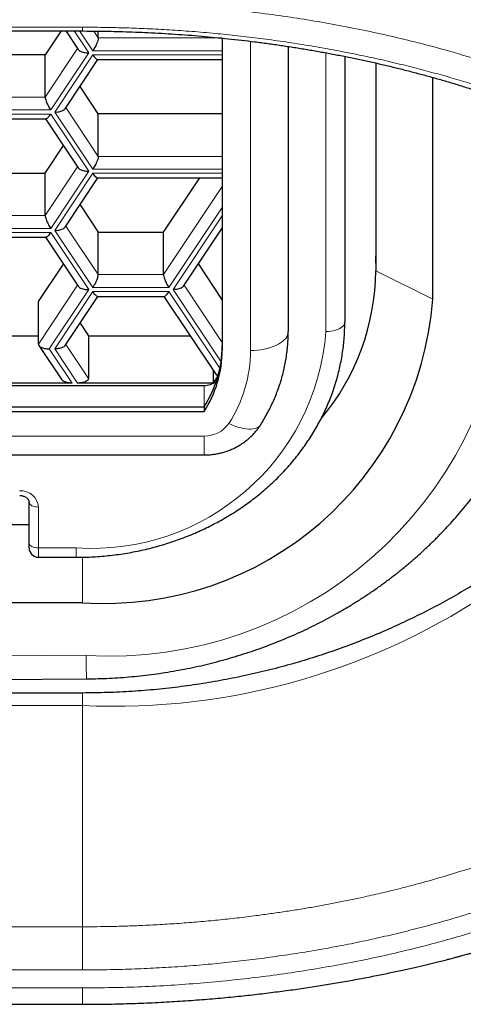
# Model space of a CAD drawing. Header units: millimetres. Extents: x 8 to 754, y 12 to 417.
# Tile 43 of 69: x 399.32 to 404.03, y 329 to 339.45. Entities that reach past the tile are written whole.
import ezdxf

# ---------------------------------------------------------------- set-up
doc = ezdxf.new("R2010")
doc.units = ezdxf.units.MM

msp = doc.modelspace()

# ---------------------------------------------------------------- linework, layer by layer
at = {"color": 252, "linetype": 'Continuous', "lineweight": 0}
for p, q in [((365.99, 339.368), (399.99, 339.368)), ((399.902, 339.328), (400.057, 339.096)), ((400.1, 339.118), (399.96, 339.328)), ((400.109, 339.327), (400.158, 339.254)), ((400.158, 339.254), (401.474, 339.254)), ((401.774, 339.219), (401.774, 335.94)), ((399.595, 338.626), (399.939, 339.142)), ((400.057, 339.096), (399.653, 338.49)), ((399.696, 338.468), (400.1, 339.074)), ((401.474, 339.118), (400.1, 339.118)), ((400.1, 339.074), (401.474, 339.074)), ((402.574, 336.14), (402.574, 339.097)), ((398.902, 338.626), (399.595, 338.626)), ((399.653, 338.49), (398.844, 338.49)), ((398.844, 338.446), (399.653, 338.446)), ((399.653, 338.446), (400.057, 337.84)), ((400.1, 337.862), (399.696, 338.468)), ((399.814, 338.515), (400.158, 337.998)), ((400.158, 337.998), (401.474, 337.998)), ((399.595, 337.371), (399.939, 337.887)), ((400.057, 337.84), (399.653, 337.234)), ((399.696, 337.212), (400.1, 337.819)), ((401.474, 337.862), (400.1, 337.862)), ((400.1, 337.819), (401.474, 337.819)), ((400.851, 336.743), (401.474, 337.678)), ((401.474, 337.454), (400.908, 336.606)), ((398.902, 337.371), (399.595, 337.371)), ((400.952, 336.584), (401.474, 337.368)), ((399.653, 337.234), (398.844, 337.234)), ((398.844, 337.191), (399.653, 337.191)), ((399.653, 337.191), (400.057, 336.584)), ((400.1, 336.606), (399.696, 337.212)), ((399.814, 337.259), (400.158, 336.743)), ((403.103, 336.784), (403.101, 336.94)), ((403.103, 336.784), (403.709, 336.484)), ((400.158, 336.743), (400.851, 336.743)), ((399.523, 336.007), (399.939, 336.631)), ((400.057, 336.584), (399.638, 335.957)), ((399.696, 335.957), (400.1, 336.563)), ((400.908, 336.606), (400.1, 336.606)), ((400.1, 336.563), (400.908, 336.563)), ((400.908, 336.563), (401.449, 335.751)), ((401.461, 335.82), (400.952, 336.584)), ((401.07, 336.631), (401.474, 336.024)), ((399.638, 335.957), (399.881, 335.593)), ((399.938, 335.593), (399.696, 335.957)), ((399.814, 336.003), (400.054, 335.643)), ((401.28, 335.567), (401.28, 335.34)), ((364.567, 335.03), (401.28, 335.03)), ((401.28, 335.03), (401.28, 334.83)), ((399.524, 334.278), (399.524, 333.845)), ((399.524, 333.845), (399.924, 333.845)), ((399.524, 333.845), (399.524, 333.745)), ((399.924, 333.845), (399.924, 333.745)), ((399.99, 333.745), (399.99, 333.264)), ((382.99, 332.576), (400.029, 332.705)), ((399.99, 332.172), (365.99, 332.172)), ((399.99, 332.172), (399.99, 329.825)), ((365.99, 329.825), (399.99, 329.825)), ((399.99, 329.367), (399.99, 329.825)), ((399.99, 329.367), (365.99, 329.367)), ((399.99, 329.176), (365.99, 329.176))]:
    msp.add_line(p, q, dxfattribs=at)
at = {"color": 7, "linetype": 'Continuous', "lineweight": 30}
for p, q in [((365.99, 339.328), (399.99, 339.328)), ((399.763, 339.328), (399.595, 339.076)), ((399.815, 339.328), (399.946, 339.132)), ((400.158, 339.254), (400.158, 339.327)), ((401.474, 339.253), (401.474, 335.94)), ((402.174, 339.164), (402.174, 336.14)), ((399.595, 339.076), (398.902, 339.076)), ((399.595, 338.626), (399.595, 339.076)), ((402.774, 339.058), (402.774, 336.24)), ((399.807, 338.504), (400.154, 339.024)), ((400.15, 339.024), (401.474, 339.024)), ((403.103, 338.988), (403.103, 336.784)), ((403.709, 336.484), (403.709, 338.835)), ((400.158, 338.448), (399.964, 338.74)), ((400.158, 337.998), (400.158, 338.448)), ((401.474, 338.448), (400.158, 338.448)), ((398.894, 338.396), (399.603, 338.396)), ((399.599, 338.396), (399.946, 337.876)), ((399.595, 337.821), (399.789, 338.112)), ((398.902, 337.821), (399.595, 337.821)), ((399.595, 337.371), (399.595, 337.821)), ((399.807, 337.248), (400.154, 337.769)), ((400.15, 337.769), (401.474, 337.769)), ((400.851, 337.193), (401.235, 337.769)), ((399.964, 337.484), (400.158, 337.193)), ((400.158, 336.743), (400.158, 337.193)), ((400.158, 337.193), (400.851, 337.193)), ((400.851, 336.743), (400.851, 337.193)), ((401.063, 336.621), (401.474, 337.238)), ((398.894, 337.141), (399.603, 337.141)), ((399.599, 337.141), (399.946, 336.621)), ((399.523, 336.457), (399.789, 336.856)), ((401.22, 336.856), (401.474, 336.474)), ((399.523, 336.007), (399.523, 336.457)), ((399.807, 335.993), (400.154, 336.513)), ((400.15, 336.513), (400.859, 336.513)), ((400.855, 336.513), (401.411, 335.678)), ((399.964, 336.228), (400.054, 336.093)), ((398.974, 336.093), (399.523, 336.093)), ((400.054, 336.093), (400.054, 335.643)), ((400.054, 336.093), (401.135, 336.093)), ((399.527, 335.993), (399.77, 335.629)), ((401.377, 335.729), (401.377, 335.593)), ((364.567, 335.567), (401.28, 335.567)), ((399.881, 335.593), (398.616, 335.593)), ((401.377, 335.593), (399.938, 335.593)), ((364.567, 335.34), (401.28, 335.34)), ((401.28, 335.34), (401.28, 335.29)), ((364.567, 335.29), (401.28, 335.29)), ((364.567, 334.83), (401.28, 334.83)), ((399.424, 333.895), (399.424, 334.328)), ((399.424, 334.088), (391.024, 334.088)), ((399.424, 333.845), (399.424, 333.895)), ((399.524, 333.745), (399.924, 333.745)), ((365.99, 333.264), (399.99, 333.264)), ((382.99, 332.326), (400.033, 332.455)), ((399.99, 332.305), (365.99, 332.305))]:
    msp.add_line(p, q, dxfattribs=at)
at = {"color": 252, "linetype": 'Continuous', "lineweight": 0, "flags": 128}
for points in [[(399.99, 339.368), (399.99, 339.354), (399.99, 339.342), (399.99, 339.334), (399.99, 339.329), (399.99, 339.328)], [(402.774, 336.24), (402.772, 336.227), (402.767, 336.214), (402.759, 336.201), (402.747, 336.19), (402.733, 336.179), (402.715, 336.169), (402.696, 336.16), (402.674, 336.153), (402.65, 336.147), (402.626, 336.143), (402.6, 336.14), (402.574, 336.14)], [(401.774, 335.94), (401.811, 335.94), (401.847, 335.943), (401.883, 335.947), (401.918, 335.953), (401.952, 335.961), (401.985, 335.97), (402.015, 335.98), (402.043, 335.992), (402.07, 336.005), (402.093, 336.019), (402.114, 336.034), (402.132, 336.05), (402.147, 336.067), (402.159, 336.085), (402.167, 336.103), (402.172, 336.121), (402.174, 336.14)], [(401.543, 335.164), (401.575, 335.15), (401.607, 335.137), (401.639, 335.126), (401.669, 335.117), (401.699, 335.111), (401.727, 335.106), (401.754, 335.104), (401.779, 335.104), (401.802, 335.106), (401.822, 335.11), (401.841, 335.117), (401.856, 335.125), (401.869, 335.136), (401.88, 335.148), (401.88, 335.149)], [(399.424, 334.328), (399.426, 334.318), (399.432, 334.308), (399.441, 334.3), (399.453, 334.292), (399.468, 334.286), (399.486, 334.281), (399.504, 334.279), (399.524, 334.278)], [(399.424, 333.895), (399.426, 333.885), (399.432, 333.875), (399.441, 333.867), (399.453, 333.859), (399.468, 333.853), (399.486, 333.848), (399.504, 333.846), (399.524, 333.845)], [(399.99, 332.172), (399.99, 332.187), (399.99, 332.203), (399.99, 332.219), (399.99, 332.235), (399.99, 332.252), (399.99, 332.27), (399.99, 332.287), (399.99, 332.305)]]:
    msp.add_lwpolyline(points, dxfattribs=at)
at = {"color": 7, "linetype": 'Continuous', "lineweight": 30, "flags": 128}
msp.add_lwpolyline([(365.99, 329.003), (380.099, 329.003), (386.325, 329.003), (399.99, 329.003)], dxfattribs=at)
at = {"color": 252, "linetype": 'Continuous', "lineweight": 0}
for centre, radius, start, end in [((400.322, 339.34), 7.176, 267.3463, 341.5552), ((400.282, 336.917), 4.22, 266.5661, 355.7159), ((400.091, 336.329), 2.49, 266.1551, 355.6317), ((400.336, 335.946), 1.438, 327.0755, 359.7401), ((401.288, 335.34), 0.309, 268.6108, 325.5009), ((399.336, 334.263), 0.188, 4.4019, 93.8113), ((410.248, 332.734), 10.219, 180.1651, 181.5669)]:
    msp.add_arc(centre, radius, start, end, dxfattribs=at)
at = {"color": 7, "linetype": 'Continuous', "lineweight": 30}
for centre, radius, start, end in [((400.64, 336.805), 2.463, 319.9993, 359.5189), ((400.222, 336.752), 3.497, 266.1887, 355.5981), ((400.267, 335.996), 1.207, 327.1072, 359.7084), ((400.267, 335.946), 1.207, 327.1072, 359.7084), ((401.282, 335.785), 0.218, 269.4881, 305.8684), ((400.198, 336.455), 1.461, 323.8263, 327.4184), ((399.524, 333.845), 0.1, 180, 270)]:
    msp.add_arc(centre, radius, start, end, dxfattribs=at)
at = {"color": 252, "linetype": 'Continuous', "lineweight": 0}
for points, knots in [([(409.761, 334.729), (409.765, 334.826), (409.773, 335.061), (409.728, 335.431), (409.634, 335.836), (409.487, 336.236), (409.289, 336.63), (409.042, 337.015), (408.746, 337.39), (408.401, 337.755), (408.009, 338.105), (407.57, 338.441), (407.084, 338.759), (406.553, 339.058), (405.98, 339.335), (405.371, 339.585), (404.728, 339.81), (404.086, 339.996), (403.457, 340.147), (402.848, 340.267), (402.225, 340.364), (401.589, 340.437), (400.944, 340.488), (400.509, 340.5), (400.292, 340.507)], [0, 0, 0, 0, 0.035512, 0.085157, 0.134424, 0.183471, 0.232459, 0.281553, 0.330547, 0.379196, 0.427606, 0.475898, 0.524205, 0.572599, 0.620763, 0.668338, 0.715655, 0.763105, 0.802735, 0.842244, 0.881672, 0.921067, 0.960487, 1, 1, 1, 1]), ([(400.27, 339.632), (400.479, 339.625), (400.896, 339.613), (401.513, 339.563), (402.121, 339.49), (402.718, 339.391), (403.305, 339.268), (403.823, 339.134), (404.275, 338.999), (404.661, 338.869), (405.035, 338.729), (405.434, 338.562), (405.855, 338.363), (406.29, 338.128), (406.691, 337.88), (407.058, 337.623), (407.389, 337.359), (407.69, 337.085), (407.961, 336.8), (408.201, 336.505), (408.422, 336.183), (408.615, 335.837), (408.772, 335.467), (408.881, 335.093), (408.943, 334.715), (408.958, 334.303), (408.914, 333.859), (408.793, 333.39), (408.598, 332.928), (408.346, 332.503), (408.055, 332.116), (407.738, 331.768), (407.378, 331.437), (406.974, 331.121), (406.578, 330.856), (406.207, 330.637), (405.876, 330.459), (405.533, 330.292), (405.138, 330.12), (404.686, 329.945), (404.169, 329.773), (403.627, 329.62), (403.06, 329.487), (402.469, 329.376), (401.863, 329.287), (401.244, 329.224), (400.618, 329.183), (400.199, 329.178), (399.99, 329.176)], [0, 0, 0, 0, 0.020744, 0.041343, 0.061933, 0.08265, 0.103627, 0.124994, 0.140383, 0.155756, 0.171155, 0.186623, 0.207425, 0.228521, 0.250004, 0.270552, 0.291114, 0.311763, 0.332568, 0.3536, 0.374925, 0.399937, 0.424854, 0.449776, 0.474804, 0.500038, 0.531529, 0.562718, 0.5938, 0.624973, 0.650592, 0.675775, 0.700643, 0.72532, 0.749934, 0.766223, 0.782245, 0.798039, 0.813646, 0.834234, 0.854669, 0.875055, 0.895935, 0.916714, 0.937521, 0.958513, 0.979294, 1, 1, 1, 1]), ([(399.99, 339.368), (400.063, 339.368), (400.209, 339.367), (400.428, 339.362), (400.653, 339.354), (400.885, 339.342), (401.124, 339.326), (401.365, 339.306), (401.608, 339.281), (401.848, 339.253), (402.088, 339.221), (402.327, 339.184), (402.565, 339.144), (402.8, 339.1), (403.031, 339.052), (403.257, 339.002), (403.475, 338.948), (403.685, 338.893), (403.888, 338.837), (404.1, 338.773), (404.321, 338.703), (404.549, 338.624), (404.773, 338.542), (404.991, 338.456), (405.202, 338.368), (405.407, 338.276), (405.606, 338.182), (405.798, 338.085), (405.985, 337.985), (406.178, 337.875), (406.376, 337.756), (406.576, 337.626), (406.763, 337.495), (406.937, 337.366), (407.098, 337.236), (407.253, 337.104), (407.401, 336.968), (407.541, 336.829), (407.678, 336.684), (407.81, 336.531), (407.936, 336.371), (408.05, 336.211), (408.153, 336.052), (408.245, 335.893), (408.325, 335.738), (408.395, 335.584), (408.455, 335.434), (408.507, 335.283), (408.552, 335.13), (408.588, 334.975), (408.617, 334.815), (408.637, 334.65), (408.648, 334.479), (408.649, 334.317), (408.641, 334.165), (408.627, 334.022), (408.606, 333.877), (408.577, 333.732), (408.54, 333.586), (408.496, 333.441), (408.445, 333.296), (408.386, 333.151), (408.32, 333.008), (408.246, 332.865), (408.166, 332.725), (408.082, 332.592), (407.997, 332.467), (407.899, 332.334), (407.782, 332.188), (407.643, 332.029), (407.494, 331.872), (407.334, 331.718), (407.162, 331.565), (406.997, 331.429), (406.84, 331.309), (406.7, 331.207), (406.562, 331.112), (406.41, 331.012), (406.234, 330.903), (406.034, 330.786), (405.826, 330.672), (405.609, 330.562), (405.384, 330.455), (405.173, 330.361), (404.976, 330.279), (404.79, 330.205), (404.591, 330.131), (404.381, 330.057), (404.166, 329.987), (403.947, 329.919), (403.723, 329.855), (403.493, 329.794), (403.259, 329.737), (403.022, 329.683), (402.78, 329.633), (402.537, 329.588), (402.292, 329.547), (402.045, 329.51), (401.796, 329.477), (401.545, 329.448), (401.291, 329.423), (401.034, 329.403), (400.774, 329.387), (400.513, 329.376), (400.252, 329.369), (400.077, 329.368), (399.99, 329.367)], [0, 0, 0, 0, 0.007462, 0.014926, 0.022389, 0.030537, 0.038686, 0.047105, 0.055528, 0.063951, 0.07237, 0.080913, 0.089461, 0.098009, 0.106552, 0.114977, 0.123403, 0.131306, 0.13921, 0.147113, 0.156552, 0.165997, 0.175446, 0.184892, 0.194331, 0.203651, 0.212977, 0.222306, 0.231633, 0.240953, 0.252128, 0.263305, 0.274479, 0.284867, 0.295258, 0.305647, 0.316234, 0.326823, 0.33741, 0.349119, 0.36083, 0.372539, 0.383781, 0.395027, 0.406269, 0.416697, 0.427127, 0.437554, 0.448138, 0.458723, 0.469307, 0.480969, 0.492635, 0.504298, 0.513981, 0.523665, 0.533635, 0.543609, 0.553583, 0.563553, 0.573616, 0.583683, 0.593749, 0.603812, 0.613702, 0.623593, 0.632187, 0.640782, 0.652575, 0.664372, 0.676165, 0.688063, 0.699964, 0.711861, 0.720629, 0.729397, 0.737028, 0.744659, 0.75513, 0.765604, 0.776075, 0.786638, 0.797205, 0.807768, 0.815554, 0.82334, 0.832096, 0.840859, 0.849624, 0.858386, 0.867142, 0.876021, 0.884906, 0.893794, 0.902679, 0.911557, 0.920324, 0.929099, 0.937876, 0.946651, 0.955418, 0.964329, 0.973248, 0.98217, 0.991089, 1, 1, 1, 1]), ([(399.99, 329.825), (399.99, 329.825), (400.041, 329.825), (400.144, 329.826), (400.298, 329.828), (400.452, 329.832), (400.624, 329.839), (400.813, 329.848), (401.018, 329.861), (401.223, 329.877), (401.428, 329.896), (401.632, 329.918), (401.818, 329.941), (401.987, 329.964), (402.138, 329.986), (402.288, 330.009), (402.436, 330.034), (402.582, 330.061), (402.726, 330.089), (402.869, 330.118), (403.027, 330.152), (403.199, 330.191), (403.384, 330.237), (403.598, 330.293), (403.839, 330.362), (404.104, 330.444), (404.364, 330.531), (404.591, 330.615), (404.789, 330.692), (404.959, 330.761), (405.125, 330.833), (405.287, 330.907), (405.446, 330.984), (405.601, 331.062), (405.752, 331.142), (405.9, 331.224), (406.043, 331.308), (406.183, 331.394), (406.318, 331.482), (406.455, 331.574), (406.591, 331.672), (406.727, 331.774), (406.858, 331.879), (406.983, 331.985), (407.104, 332.094), (407.219, 332.203), (407.328, 332.314), (407.432, 332.427), (407.531, 332.541), (407.624, 332.656), (407.711, 332.772), (407.796, 332.894), (407.878, 333.022), (407.956, 333.155), (408.027, 333.289), (408.091, 333.424), (408.148, 333.56), (408.198, 333.697), (408.242, 333.835), (408.278, 333.973), (408.307, 334.112), (408.329, 334.252), (408.344, 334.391), (408.351, 334.523), (408.352, 334.646), (408.348, 334.76), (408.34, 334.874), (408.326, 334.988), (408.308, 335.102), (408.292, 335.183), (408.281, 335.227), (408.28, 335.233)], [0, 0, 0, 0, 0.000004, 0.009931, 0.019858, 0.029803, 0.039749, 0.053095, 0.066444, 0.07979, 0.093234, 0.106681, 0.120125, 0.130274, 0.140422, 0.150589, 0.160756, 0.170701, 0.180645, 0.190606, 0.200568, 0.213926, 0.227286, 0.240644, 0.260808, 0.280971, 0.301243, 0.321544, 0.335764, 0.349984, 0.364242, 0.378501, 0.39281, 0.40712, 0.421466, 0.435812, 0.450204, 0.464597, 0.479023, 0.493448, 0.509523, 0.525597, 0.541715, 0.557832, 0.574006, 0.59018, 0.606394, 0.622608, 0.638876, 0.655143, 0.671448, 0.687753, 0.705925, 0.724097, 0.742316, 0.760536, 0.778821, 0.797107, 0.815438, 0.833769, 0.852164, 0.870559, 0.889001, 0.907443, 0.922457, 0.937477, 0.952508, 0.96754, 0.982598, 0.997656, 1, 1, 1, 1]), ([(399.99, 329.005), (399.99, 329.005), (399.99, 329.006), (399.99, 329.038), (399.99, 329.092), (399.99, 329.148), (399.99, 329.176)], [0, 0, 0, 0, 0.2087981, 0.4830558, 0.7470084, 1, 1, 1, 1])]:
    msp.add_open_spline(points, degree=3, knots=knots, dxfattribs=at)
at = {"color": 7, "linetype": 'Continuous', "lineweight": 30}
for points, knots in [([(399.99, 339.328), (399.994, 339.328), (400.05, 339.328), (400.152, 339.327), (400.291, 339.325), (400.422, 339.322), (400.553, 339.317), (400.689, 339.312), (400.829, 339.304), (400.971, 339.295), (401.113, 339.285), (401.255, 339.274), (401.396, 339.261), (401.537, 339.246), (401.678, 339.231), (401.818, 339.214), (401.958, 339.195), (402.097, 339.176), (402.236, 339.154), (402.374, 339.132), (402.511, 339.108), (402.648, 339.083), (402.783, 339.057), (402.918, 339.029), (403.052, 339), (403.185, 338.97), (403.317, 338.938), (403.449, 338.905), (403.58, 338.87), (403.71, 338.835), (403.839, 338.798), (403.967, 338.76), (404.093, 338.72), (404.219, 338.68), (404.343, 338.638), (404.466, 338.595), (404.588, 338.55), (404.708, 338.505), (404.827, 338.458), (404.945, 338.41), (405.062, 338.361), (405.177, 338.31), (405.291, 338.259), (405.403, 338.206), (405.513, 338.152), (405.622, 338.097), (405.729, 338.041), (405.834, 337.985), (405.938, 337.926), (406.04, 337.867), (406.141, 337.806), (406.24, 337.745), (406.337, 337.683), (406.431, 337.62), (406.524, 337.556), (406.614, 337.491), (406.703, 337.425), (406.789, 337.359), (406.874, 337.291), (406.956, 337.223), (407.036, 337.154), (407.115, 337.084), (407.191, 337.012), (407.265, 336.941), (407.337, 336.868), (407.406, 336.795), (407.473, 336.721), (407.538, 336.647), (407.6, 336.572), (407.66, 336.496), (407.718, 336.419), (407.773, 336.342), (407.826, 336.265), (407.877, 336.186), (407.925, 336.106), (407.972, 336.025), (408.015, 335.945), (408.056, 335.864), (408.094, 335.783), (408.13, 335.702), (408.163, 335.62), (408.193, 335.538), (408.22, 335.456), (408.243, 335.383), (408.254, 335.338), (408.259, 335.32)], [0, 0, 0, 0, 0.000931, 0.013026, 0.023739, 0.033419, 0.043758, 0.054232, 0.065371, 0.076516, 0.087669, 0.098833, 0.110012, 0.121206, 0.132418, 0.143651, 0.154906, 0.166185, 0.17749, 0.188788, 0.200092, 0.21141, 0.222748, 0.234111, 0.245508, 0.25687, 0.268324, 0.27986, 0.291441, 0.303029, 0.314577, 0.326221, 0.3379, 0.349594, 0.361312, 0.373058, 0.384842, 0.396669, 0.408548, 0.420484, 0.432487, 0.444562, 0.456612, 0.468702, 0.480826, 0.49299, 0.505201, 0.517465, 0.529692, 0.542112, 0.554602, 0.567122, 0.579623, 0.592113, 0.60466, 0.617235, 0.629845, 0.642497, 0.6552, 0.66796, 0.680786, 0.693686, 0.706668, 0.719739, 0.732678, 0.745754, 0.758887, 0.772076, 0.78532, 0.798616, 0.811964, 0.825362, 0.838809, 0.852306, 0.866184, 0.879946, 0.893716, 0.907501, 0.921308, 0.935145, 0.94902, 0.962937, 0.976904, 0.990926, 1, 1, 1, 1]), ([(400.158, 339.254), (400.157, 339.249), (400.156, 339.238), (400.149, 339.213), (400.138, 339.186), (400.125, 339.16), (400.113, 339.137), (400.104, 339.124), (400.1, 339.118)], [0, 0, 0, 0, 0.1642462, 0.3454589, 0.5403508, 0.6978847, 0.852929, 1, 1, 1, 1]), ([(399.946, 339.132), (399.95, 339.127), (399.959, 339.118), (399.981, 339.107), (400.006, 339.1), (400.031, 339.097), (400.049, 339.096), (400.057, 339.096)], [0, 0, 0, 0, 0.215834, 0.449322, 0.638054, 0.823803, 1, 1, 1, 1]), ([(400.1, 339.074), (400.105, 339.067), (400.116, 339.051), (400.132, 339.034), (400.144, 339.025), (400.148, 339.025), (400.15, 339.025)], [0, 0, 0, 0, 0.27486, 0.565027, 0.853535, 1, 1, 1, 1]), ([(399.595, 338.626), (399.595, 338.621), (399.596, 338.61), (399.604, 338.585), (399.615, 338.558), (399.628, 338.532), (399.64, 338.509), (399.649, 338.496), (399.653, 338.49)], [0, 0, 0, 0, 0.164246, 0.345459, 0.540351, 0.697885, 0.852929, 1, 1, 1, 1]), ([(399.603, 338.397), (399.603, 338.397), (399.606, 338.395), (399.615, 338.402), (399.627, 338.413), (399.64, 338.428), (399.649, 338.44), (399.653, 338.446)], [0, 0, 0, 0, 0.0463715, 0.3303177, 0.5598355, 0.7857261, 1, 1, 1, 1]), ([(399.696, 338.468), (399.707, 338.468), (399.728, 338.469), (399.76, 338.475), (399.784, 338.485), (399.8, 338.495), (399.805, 338.502), (399.806, 338.504)], [0, 0, 0, 0, 0.22607, 0.46473, 0.702025, 0.879731, 1, 1, 1, 1]), ([(400.158, 337.998), (400.157, 337.993), (400.156, 337.982), (400.149, 337.957), (400.138, 337.93), (400.125, 337.904), (400.113, 337.882), (400.104, 337.868), (400.1, 337.862)], [0, 0, 0, 0, 0.1642462, 0.3454589, 0.5403508, 0.6978847, 0.852929, 1, 1, 1, 1]), ([(399.946, 337.876), (399.95, 337.872), (399.959, 337.862), (399.981, 337.852), (400.006, 337.845), (400.031, 337.841), (400.049, 337.84), (400.057, 337.84)], [0, 0, 0, 0, 0.215834, 0.449322, 0.638054, 0.823803, 1, 1, 1, 1]), ([(400.1, 337.819), (400.105, 337.811), (400.116, 337.795), (400.132, 337.778), (400.144, 337.769), (400.148, 337.769), (400.15, 337.769)], [0, 0, 0, 0, 0.27486, 0.565027, 0.853535, 1, 1, 1, 1]), ([(399.595, 337.371), (399.595, 337.365), (399.596, 337.354), (399.604, 337.329), (399.615, 337.302), (399.628, 337.276), (399.64, 337.254), (399.649, 337.24), (399.653, 337.234)], [0, 0, 0, 0, 0.164246, 0.345459, 0.540351, 0.697885, 0.852929, 1, 1, 1, 1]), ([(399.653, 337.191), (399.647, 337.183), (399.636, 337.167), (399.621, 337.151), (399.609, 337.141), (399.605, 337.141), (399.603, 337.141)], [0, 0, 0, 0, 0.27486, 0.565027, 0.853535, 1, 1, 1, 1]), ([(399.696, 337.212), (399.707, 337.213), (399.728, 337.213), (399.76, 337.22), (399.784, 337.229), (399.8, 337.239), (399.805, 337.246), (399.806, 337.249)], [0, 0, 0, 0, 0.22607, 0.46473, 0.702025, 0.879731, 1, 1, 1, 1]), ([(407.027, 337.161), (407.01, 337.099), (406.973, 336.97), (406.908, 336.774), (406.834, 336.575), (406.751, 336.376), (406.66, 336.178), (406.56, 335.98), (406.453, 335.786), (406.338, 335.595), (406.216, 335.409), (406.089, 335.228), (405.956, 335.052), (405.815, 334.881), (405.669, 334.713), (405.515, 334.548), (405.353, 334.387), (405.182, 334.228), (405.006, 334.075), (404.824, 333.927), (404.638, 333.786), (404.448, 333.652), (404.255, 333.524), (404.057, 333.402), (403.855, 333.286), (403.646, 333.175), (403.431, 333.069), (403.209, 332.968), (402.984, 332.874), (402.755, 332.787), (402.522, 332.706), (402.284, 332.632), (402.041, 332.565), (401.796, 332.506), (401.548, 332.454), (401.296, 332.409), (401.039, 332.371), (400.778, 332.342), (400.516, 332.321), (400.253, 332.308), (400.078, 332.306), (399.99, 332.305)], [0, 0, 0, 0, 0.02276, 0.047688, 0.072608, 0.097508, 0.123126, 0.148766, 0.174413, 0.200054, 0.225671, 0.250659, 0.275667, 0.300681, 0.325689, 0.350677, 0.376388, 0.402122, 0.427863, 0.453596, 0.479308, 0.504316, 0.529344, 0.55438, 0.579409, 0.604417, 0.630159, 0.655924, 0.681697, 0.707462, 0.733204, 0.759427, 0.785675, 0.811931, 0.838178, 0.864401, 0.891502, 0.918632, 0.94577, 0.972899, 1, 1, 1, 1]), ([(400.033, 332.455), (400.055, 332.455), (400.116, 332.456), (400.217, 332.459), (400.336, 332.465), (400.454, 332.473), (400.573, 332.484), (400.691, 332.497), (400.809, 332.513), (400.926, 332.532), (401.043, 332.552), (401.159, 332.576), (401.274, 332.601), (401.389, 332.629), (401.503, 332.66), (401.616, 332.693), (401.728, 332.728), (401.839, 332.765), (401.949, 332.805), (402.058, 332.847), (402.166, 332.892), (402.273, 332.938), (402.378, 332.987), (402.482, 333.038), (402.585, 333.092), (402.686, 333.147), (402.786, 333.205), (402.884, 333.264), (402.98, 333.326), (403.075, 333.389), (403.168, 333.455), (403.259, 333.522), (403.348, 333.592), (403.435, 333.663), (403.521, 333.736), (403.604, 333.811), (403.685, 333.888), (403.765, 333.966), (403.842, 334.046), (403.917, 334.127), (403.989, 334.21), (404.06, 334.295), (404.128, 334.381), (404.193, 334.468), (404.257, 334.557), (404.318, 334.647), (404.376, 334.738), (404.432, 334.83), (404.485, 334.924), (404.536, 335.018), (404.584, 335.114), (404.63, 335.211), (404.673, 335.308), (404.713, 335.407), (404.751, 335.506), (404.786, 335.606), (404.818, 335.706), (404.848, 335.807), (404.875, 335.909), (404.899, 336.012), (404.92, 336.114), (404.938, 336.218), (404.954, 336.321), (404.967, 336.425), (404.977, 336.529), (404.984, 336.633), (404.989, 336.736), (404.99, 336.809), (404.99, 336.847), (404.99, 336.852)], [0, 0, 0, 0, 0.008361, 0.023699, 0.039037, 0.054375, 0.069713, 0.085051, 0.100389, 0.115726, 0.131063, 0.1464, 0.161736, 0.177071, 0.192405, 0.207739, 0.223071, 0.238402, 0.253732, 0.26906, 0.284386, 0.29971, 0.315032, 0.330351, 0.345668, 0.360982, 0.376293, 0.3916, 0.406903, 0.422203, 0.437498, 0.452788, 0.468074, 0.483354, 0.498629, 0.513898, 0.529161, 0.544417, 0.559667, 0.574909, 0.590145, 0.605372, 0.620592, 0.635804, 0.651008, 0.666204, 0.681391, 0.696569, 0.71174, 0.726901, 0.742054, 0.757198, 0.772335, 0.787463, 0.802583, 0.817695, 0.8328, 0.847897, 0.862989, 0.878073, 0.893152, 0.908226, 0.923295, 0.93836, 0.953422, 0.96848, 0.983536, 0.997798, 1, 1, 1, 1]), ([(400.1, 336.606), (400.105, 336.614), (400.116, 336.632), (400.132, 336.661), (400.144, 336.689), (400.152, 336.713), (400.157, 336.73), (400.158, 336.739), (400.158, 336.743)], [0, 0, 0, 0, 0.188567, 0.387635, 0.585566, 0.733792, 0.872224, 1, 1, 1, 1]), ([(400.851, 336.743), (400.851, 336.737), (400.852, 336.726), (400.86, 336.701), (400.871, 336.674), (400.883, 336.648), (400.896, 336.626), (400.904, 336.613), (400.908, 336.606)], [0, 0, 0, 0, 0.164246, 0.345459, 0.540351, 0.697885, 0.852929, 1, 1, 1, 1]), ([(399.946, 336.621), (399.95, 336.616), (399.959, 336.606), (399.981, 336.596), (400.006, 336.589), (400.031, 336.585), (400.049, 336.585), (400.057, 336.584)], [0, 0, 0, 0, 0.215834, 0.449322, 0.638054, 0.823803, 1, 1, 1, 1]), ([(400.15, 336.513), (400.149, 336.513), (400.147, 336.512), (400.138, 336.518), (400.125, 336.529), (400.113, 336.545), (400.104, 336.557), (400.1, 336.563)], [0, 0, 0, 0, 0.046371, 0.330318, 0.559835, 0.785726, 1, 1, 1, 1]), ([(400.859, 336.513), (400.859, 336.513), (400.862, 336.512), (400.871, 336.518), (400.883, 336.529), (400.896, 336.545), (400.904, 336.557), (400.908, 336.563)], [0, 0, 0, 0, 0.046371, 0.330318, 0.559835, 0.785726, 1, 1, 1, 1]), ([(401.063, 336.621), (401.059, 336.616), (401.05, 336.606), (401.027, 336.596), (401.002, 336.589), (400.977, 336.585), (400.96, 336.585), (400.952, 336.584)], [0, 0, 0, 0, 0.215834, 0.449322, 0.638054, 0.823803, 1, 1, 1, 1]), ([(399.924, 333.745), (399.94, 333.745), (399.986, 333.745), (400.062, 333.747), (400.152, 333.752), (400.241, 333.76), (400.33, 333.77), (400.419, 333.782), (400.507, 333.797), (400.595, 333.814), (400.682, 333.834), (400.768, 333.856), (400.853, 333.88), (400.938, 333.907), (401.021, 333.936), (401.103, 333.968), (401.185, 334.001), (401.264, 334.037), (401.343, 334.075), (401.42, 334.115), (401.496, 334.158), (401.57, 334.202), (401.643, 334.248), (401.714, 334.297), (401.783, 334.347), (401.85, 334.399), (401.915, 334.453), (401.978, 334.509), (402.04, 334.567), (402.099, 334.626), (402.156, 334.687), (402.211, 334.749), (402.263, 334.813), (402.313, 334.878), (402.361, 334.945), (402.406, 335.013), (402.449, 335.082), (402.49, 335.152), (402.528, 335.223), (402.563, 335.295), (402.595, 335.369), (402.625, 335.443), (402.653, 335.517), (402.677, 335.593), (402.699, 335.669), (402.718, 335.746), (402.734, 335.823), (402.748, 335.901), (402.759, 335.978), (402.767, 336.057), (402.772, 336.135), (402.774, 336.196), (402.774, 336.231), (402.774, 336.24)], [0, 0, 0, 0, 0.0108597, 0.0310045, 0.05115, 0.0712957, 0.0914414, 0.1115869, 0.1317322, 0.151877, 0.1720212, 0.1921646, 0.2123069, 0.2324481, 0.2525877, 0.2727256, 0.2928614, 0.3129948, 0.3331255, 0.353253, 0.373377, 0.3934971, 0.4136128, 0.4337235, 0.4538289, 0.4739284, 0.4940214, 0.5141076, 0.5341862, 0.5542569, 0.574319, 0.5943722, 0.6144159, 0.6344498, 0.6544735, 0.6744866, 0.694489, 0.7144805, 0.734461, 0.7544305, 0.7743891, 0.7943371, 0.8142747, 0.8342025, 0.8541209, 0.8740306, 0.8939324, 0.913827, 0.9337154, 0.9535986, 0.9734777, 0.9933538, 1, 1, 1, 1]), ([(401.88, 335.149), (401.888, 335.161), (401.908, 335.194), (401.94, 335.249), (401.974, 335.313), (402.006, 335.378), (402.035, 335.445), (402.061, 335.512), (402.085, 335.58), (402.106, 335.648), (402.124, 335.717), (402.139, 335.787), (402.152, 335.857), (402.162, 335.928), (402.169, 335.998), (402.173, 336.069), (402.174, 336.116), (402.174, 336.14)], [0, 0, 0, 0, 0.04041, 0.109483, 0.178493, 0.24741, 0.316237, 0.384976, 0.453631, 0.522207, 0.590708, 0.659143, 0.727517, 0.79584, 0.864119, 0.932365, 1, 1, 1, 1]), ([(399.523, 336.007), (399.524, 336.002), (399.525, 335.992), (399.541, 335.978), (399.563, 335.968), (399.588, 335.961), (399.613, 335.957), (399.63, 335.957), (399.638, 335.957)], [0, 0, 0, 0, 0.164246, 0.345459, 0.540351, 0.697885, 0.852929, 1, 1, 1, 1]), ([(399.807, 335.993), (399.803, 335.988), (399.794, 335.978), (399.771, 335.968), (399.746, 335.961), (399.721, 335.957), (399.704, 335.957), (399.696, 335.957)], [0, 0, 0, 0, 0.215834, 0.449322, 0.638054, 0.823803, 1, 1, 1, 1]), ([(399.881, 335.593), (399.87, 335.593), (399.848, 335.594), (399.817, 335.6), (399.793, 335.61), (399.777, 335.62), (399.772, 335.626), (399.77, 335.629)], [0, 0, 0, 0, 0.22607, 0.46473, 0.702025, 0.879731, 1, 1, 1, 1]), ([(400.054, 335.643), (400.053, 335.638), (400.051, 335.628), (400.036, 335.615), (400.014, 335.604), (399.989, 335.597), (399.964, 335.594), (399.947, 335.593), (399.938, 335.593)], [0, 0, 0, 0, 0.164246, 0.345459, 0.540351, 0.697885, 0.852929, 1, 1, 1, 1]), ([(401.431, 335.683), (401.43, 335.681), (401.425, 335.678), (401.419, 335.675), (401.414, 335.675), (401.412, 335.677), (401.412, 335.678)], [0, 0, 0, 0, 0.201582, 0.491192, 0.791911, 1, 1, 1, 1]), ([(401.28, 334.83), (401.291, 334.83), (401.317, 334.831), (401.358, 334.834), (401.403, 334.84), (401.447, 334.849), (401.491, 334.86), (401.533, 334.874), (401.575, 334.891), (401.616, 334.91), (401.655, 334.932), (401.692, 334.956), (401.728, 334.982), (401.762, 335.01), (401.794, 335.04), (401.824, 335.073), (401.85, 335.106), (401.869, 335.132), (401.878, 335.146), (401.88, 335.149)], [0, 0, 0, 0, 0.046101, 0.10924, 0.172433, 0.235656, 0.298891, 0.362114, 0.425303, 0.488433, 0.551476, 0.614407, 0.677199, 0.739826, 0.802266, 0.864501, 0.926515, 0.984292, 1, 1, 1, 1]), ([(399.99, 329.003), (400.074, 329.003), (400.241, 329.004), (400.488, 329.01), (400.73, 329.019), (400.967, 329.032), (401.199, 329.048), (401.425, 329.066), (401.64, 329.087), (401.843, 329.109), (402.035, 329.133), (402.222, 329.157), (402.403, 329.184), (402.58, 329.211), (402.753, 329.241), (402.923, 329.271), (403.087, 329.303), (403.24, 329.334), (403.382, 329.364), (403.513, 329.393), (403.633, 329.422), (403.731, 329.445), (403.808, 329.465), (403.866, 329.479), (403.916, 329.492), (403.958, 329.503), (403.989, 329.512), (404.012, 329.518), (404.034, 329.524), (404.061, 329.531), (404.096, 329.541), (404.137, 329.552), (404.185, 329.565), (404.259, 329.587), (404.357, 329.616), (404.473, 329.651), (404.582, 329.685), (404.686, 329.719), (404.785, 329.751), (404.893, 329.788), (405.012, 329.83), (405.113, 329.867), (405.185, 329.894), (405.224, 329.909), (405.259, 329.922), (405.287, 329.933), (405.309, 329.941), (405.325, 329.948), (405.338, 329.953), (405.353, 329.959), (405.372, 329.966), (405.396, 329.976), (405.425, 329.987), (405.46, 330.001), (405.501, 330.018), (405.548, 330.037), (405.596, 330.057), (405.644, 330.077), (405.708, 330.105), (405.786, 330.138), (405.875, 330.178), (405.958, 330.216), (406.022, 330.246), (406.071, 330.269), (406.105, 330.286), (406.139, 330.302), (406.172, 330.318), (406.202, 330.333), (406.228, 330.346), (406.25, 330.356), (406.268, 330.365), (406.285, 330.374), (406.306, 330.384), (406.334, 330.398), (406.371, 330.417), (406.418, 330.442), (406.471, 330.47), (406.527, 330.5), (406.585, 330.531), (406.657, 330.57), (406.743, 330.619), (406.821, 330.664), (406.876, 330.697), (406.905, 330.714), (406.927, 330.727), (406.944, 330.737), (406.96, 330.747), (406.979, 330.759), (407.003, 330.774), (407.033, 330.793), (407.068, 330.814), (407.105, 330.838), (407.15, 330.867), (407.201, 330.9), (407.257, 330.937), (407.311, 330.973), (407.36, 331.007), (407.406, 331.038), (407.446, 331.066), (407.482, 331.092), (407.515, 331.116), (407.552, 331.142), (407.593, 331.173), (407.642, 331.21), (407.696, 331.251), (407.754, 331.296), (407.811, 331.341), (407.864, 331.384), (407.912, 331.424), (407.955, 331.46), (407.995, 331.493), (408.03, 331.523), (408.062, 331.551), (408.093, 331.579), (408.127, 331.61), (408.165, 331.644), (408.208, 331.684), (408.246, 331.719), (408.277, 331.749), (408.298, 331.769), (408.317, 331.788), (408.332, 331.803), (408.344, 331.815), (408.354, 331.824), (408.363, 331.834), (408.374, 331.844), (408.387, 331.858), (408.403, 331.874), (408.421, 331.893), (408.441, 331.913), (408.461, 331.934), (408.489, 331.963), (408.524, 332), (408.564, 332.043), (408.597, 332.08), (408.624, 332.11), (408.645, 332.134), (408.663, 332.155), (408.679, 332.174), (408.694, 332.192), (408.711, 332.212), (408.73, 332.235), (408.757, 332.267), (408.791, 332.309), (408.827, 332.355), (408.859, 332.395), (408.885, 332.429), (408.909, 332.462), (408.934, 332.496), (408.962, 332.535), (408.989, 332.572), (409.015, 332.609), (409.039, 332.645), (409.066, 332.684), (409.094, 332.727), (409.123, 332.773), (409.154, 332.822), (409.184, 332.871), (409.213, 332.92), (409.238, 332.963), (409.261, 333.005), (409.283, 333.045), (409.305, 333.085), (409.326, 333.124), (409.347, 333.166), (409.37, 333.211), (409.392, 333.257), (409.413, 333.303), (409.434, 333.349), (409.455, 333.396), (409.475, 333.445), (409.495, 333.492), (409.511, 333.535), (409.528, 333.577), (409.544, 333.62), (409.56, 333.666), (409.577, 333.715), (409.593, 333.766), (409.61, 333.817), (409.625, 333.869), (409.639, 333.92), (409.653, 333.97), (409.665, 334.019), (409.676, 334.067), (409.687, 334.116), (409.698, 334.165), (409.707, 334.211), (409.714, 334.254), (409.721, 334.293), (409.727, 334.329), (409.732, 334.362), (409.736, 334.394), (409.741, 334.427), (409.745, 334.464), (409.75, 334.503), (409.754, 334.542), (409.757, 334.58), (409.76, 334.617), (409.762, 334.654), (409.764, 334.688), (409.765, 334.711), (409.766, 334.722)], [0, 0, 0, 0, 0.016006, 0.031724, 0.047152, 0.062286, 0.077123, 0.091658, 0.105888, 0.118661, 0.131172, 0.143419, 0.155399, 0.167111, 0.178461, 0.190209, 0.201287, 0.211694, 0.221429, 0.230492, 0.238883, 0.246602, 0.251024, 0.255161, 0.258756, 0.261753, 0.26415, 0.265278, 0.266758, 0.268727, 0.271183, 0.274128, 0.277562, 0.281484, 0.290334, 0.298809, 0.306898, 0.314599, 0.321914, 0.329137, 0.338997, 0.349226, 0.352517, 0.355684, 0.358388, 0.360619, 0.362377, 0.363564, 0.364426, 0.36554, 0.367043, 0.368934, 0.371213, 0.373881, 0.377265, 0.381116, 0.385093, 0.388958, 0.392713, 0.400693, 0.408119, 0.414991, 0.421423, 0.424401, 0.42733, 0.43021, 0.433041, 0.435756, 0.438073, 0.439862, 0.441279, 0.442752, 0.444505, 0.446539, 0.450085, 0.454252, 0.459041, 0.464157, 0.469368, 0.474674, 0.483801, 0.493193, 0.496574, 0.499307, 0.501392, 0.50283, 0.50415, 0.50599, 0.508354, 0.511242, 0.514652, 0.518448, 0.522187, 0.528037, 0.533649, 0.539022, 0.544152, 0.548878, 0.553026, 0.556683, 0.560107, 0.563664, 0.568216, 0.573465, 0.57943, 0.586015, 0.592524, 0.598818, 0.604041, 0.6091, 0.613766, 0.617912, 0.621545, 0.625218, 0.629298, 0.633975, 0.639277, 0.645206, 0.648214, 0.651023, 0.653433, 0.655445, 0.657059, 0.658178, 0.659232, 0.660642, 0.662411, 0.664542, 0.666985, 0.669742, 0.672494, 0.675165, 0.681195, 0.686763, 0.691866, 0.695303, 0.698338, 0.70097, 0.703252, 0.705333, 0.707851, 0.710805, 0.714029, 0.720324, 0.726253, 0.731291, 0.735168, 0.738951, 0.743191, 0.747888, 0.75306, 0.756998, 0.761354, 0.766128, 0.771322, 0.776931, 0.782552, 0.788866, 0.794671, 0.799864, 0.804447, 0.809405, 0.814078, 0.818526, 0.823338, 0.828653, 0.834298, 0.839354, 0.844621, 0.850135, 0.855898, 0.861428, 0.866312, 0.870551, 0.875871, 0.881087, 0.886443, 0.892495, 0.898067, 0.903912, 0.909922, 0.9156, 0.920924, 0.926416, 0.9319, 0.93753, 0.942749, 0.947505, 0.951982, 0.955734, 0.959441, 0.96299, 0.966581, 0.970825, 0.975767, 0.98014, 0.984808, 0.989167, 0.993149, 0.996759, 1, 1, 1, 1]), ([(399.324, 334.401), (399.326, 334.401), (399.334, 334.401), (399.347, 334.399), (399.362, 334.395), (399.376, 334.39), (399.389, 334.383), (399.4, 334.375), (399.409, 334.366), (399.416, 334.357), (399.42, 334.347), (399.423, 334.337), (399.424, 334.331), (399.424, 334.328)], [0, 0, 0, 0, 0.039571, 0.129457, 0.219411, 0.309523, 0.4001, 0.491647, 0.584958, 0.681237, 0.782251, 0.8905, 1, 1, 1, 1])]:
    msp.add_open_spline(points, degree=3, knots=knots, dxfattribs=at)

doc.saveas('drawing.dxf')
